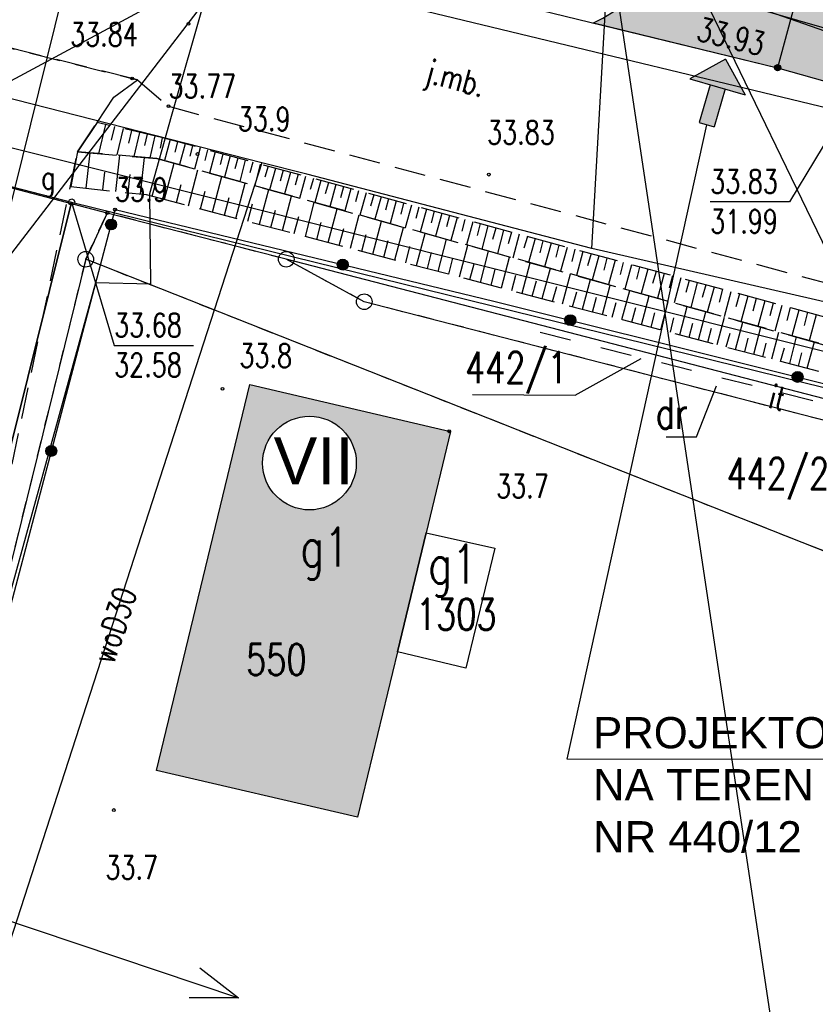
# Model space of a CAD drawing. Header units: millimetres. Extents: x 42484 to 45713, y 27065 to 28593.
# Tile 13 of 23: x 42627 to 42653, y 28419 to 28451. Entities that reach past the tile are written whole.
import ezdxf
from ezdxf.enums import TextEntityAlignment as Align

# ---------------------------------------------------------------- set-up
doc = ezdxf.new("R2010")
doc.units = ezdxf.units.MM
for name, pattern in [('1', [2, 1, -1]), ('2', [1, 0.5, -0.5]), ('424', [1.5, 1, -0.5]), ('9', [1.75, 1.25, -0.5]), ('901', [0])]:
    doc.linetypes.add(name, pattern=pattern)
for name, color, linetype in [('000_Inne__niezydentyfikowane_', 7, 'Continuous'), ('202-punkt_graniczny', 7, 'Continuous'), ('203-punkt_graniczny', 7, 'Continuous'), ('210-oznaczenie_konturu_uzytku_g', 7, 'Continuous'), ('211-numer_dzialki_ewidencyjnej', 7, 'Continuous'), ('218-kontur_uzytku_gruntowego', 7, 'Continuous'), ('219-dzialka_ewidencyjna', 7, 'Continuous'), ('312-budynek_ewidencyjny', 7, 'Continuous'), ('312-oznaczenie_budynku_ewidency', 7, 'Continuous'), ('inne', 7, 'Continuous'), ('inny_obiekt_zagospodarowania_te', 7, 'Continuous'), ('jezdnia', 7, 'Continuous'), ('jezdnia-Atr17', 7, 'Continuous'), ('kraweznik', 7, 'Continuous'), ('obudowa_ochronna_przewodu', 7, 'Continuous'), ('ogrodzenie_trwale', 7, 'Continuous'), ('pikieta_naturalna', 7, 'Continuous'), ('pikieta_naturalna-Atr2', 7, 'Continuous'), ('pikieta_sztuczna', 7, 'Continuous'), ('pikieta_sztuczna-Atr2', 7, 'Continuous'), ('przewod_elektroenergetyczny_nis', 7, 'Continuous'), ('przewod_elektroenergetyczny_pod', 7, 'Continuous'), ('przewod_gazowy', 7, 'Continuous'), ('przewod_kanalizacyjny', 7, 'Continuous'), ('przewod_telekomunikacyjny_podzi', 7, 'Continuous'), ('przewod_wodociagowy', 7, 'Continuous'), ('przewod_wodociagowy-Atr1', 7, 'Continuous'), ('rzedna-Atr2', 7, 'Continuous'), ('rzedna-Atr3', 7, 'Continuous'), ('skarpa_nieumocniona', 7, 'Continuous'), ('wlaz_do_komory_lub_kanalu_-_kwa', 7, 'Continuous'), ('zasuwa_lub_zawor-Atr17', 7, 'Continuous')]:
    doc.layers.add(name, color=color, linetype=linetype)
doc.layers.add('KAM-pro Opis Sieci Wodociągowej', color=16, linetype='Continuous', lineweight=13)
doc.layers.add('KRESKOWANIE DROGA', color=7, linetype='Continuous', lineweight=5, true_color=0x859099)
doc.styles.add('ARIAL', font='arial.ttf')
doc.styles.get("Standard").update_dxf_attribs({"font": 'arial.ttf'})
doc.styles.add('STYL_ARIAL', font='simplex', dxfattribs={"width": 0.75, "oblique": 0.1})

# ---------------------------------------------------------------- blocks, each defined once
blk = doc.blocks.new('202')
at = {"color": 0}
blk.add_circle((0, 0), 0.25, dxfattribs=at)
blk = doc.blocks.new('203')
at = {"color": 0}
blk.add_circle((0, 0), 0.05, dxfattribs=at)
blk = doc.blocks.new('PW01')
at = {"color": 7}
blk.add_polyline3d([(0.045, 0, 0), (0.0318, -0.0318, 0), (0, -0.045, 0), (-0.0318, -0.0318, 0), (-0.045, 0, 0), (-0.0318, 0.0318, 0), (0, 0.045, 0), (0.0318, 0.0318, 0), (0.045, 0, 0)], dxfattribs=at)
blk = doc.blocks.new('801')
at = {"color": 0}
for radius in [0.1, 0.09, 0.08, 0.07, 0.06, 0.05, 0.04, 0.03, 0.02, 0.01]:
    blk.add_circle((0, 0), radius, dxfattribs=at)

msp = doc.modelspace()

# ---------------------------------------------------------------- hatches: boundary and pattern name
msp.add_hatch(color=242).paths.add_polyline_path([(42649.963, 28449.614), (42648.826, 28448.98), (42650.597, 28448.476)])
at = {"transparency": 33554687}
h = msp.add_hatch(color=1, dxfattribs=at)
h.set_gradient(color1=(204, 0, 51), color2=(204, 0, 51))
h.paths.add_polyline_path([(42649.952, 28448.66), (42649.471, 28448.797), (42649.343, 28448.347), (42649.824, 28448.209)])
h.paths.add_polyline_path([(42649.809, 28448.155), (42649.824, 28448.209), (42649.343, 28448.347), (42649.323, 28448.274)])
h.paths.add_polyline_path([(42649.323, 28448.274), (42649.126, 28447.581), (42649.607, 28447.445), (42649.809, 28448.155)])
at = {"transparency": 33554585}
h = msp.add_hatch(color=1, dxfattribs=at)
h.set_gradient(color1=(228, 162, 119), color2=(228, 162, 119))
h.paths.add_polyline_path([(42640.381, 28434.446), (42641.156, 28437.666), (42641.121, 28437.651), (42641.089, 28437.665), (42641.071, 28437.708), (42634.731, 28439.196), (42633.583, 28434.436), (42637.504, 28425.494), (42638.181, 28425.336), (42639.461, 28430.636)])
h.paths.add_polyline_path([(42635.146, 28436.678, -1), (42638.146, 28436.678, -1)], flags=16)
h.paths.add_polyline_path([(42633.583, 28434.436), (42631.751, 28426.836), (42637.504, 28425.494)])
h.paths.add_polyline_path([(42635.114, 28435.183), (42638.426, 28435.183), (42638.426, 28438.274), (42635.114, 28438.274)], flags=24)
h.paths.add_polyline_path([(42634.371, 28429.636), (42636.799, 28429.636), (42636.799, 28431.136), (42634.371, 28431.136)], flags=24)
h.paths.add_polyline_path([(42635.934, 28432.531), (42637.839, 28432.531), (42637.839, 28435.031), (42635.934, 28435.031)], flags=24)
at = {"layer": 'KRESKOWANIE DROGA', "transparency": 33554508}
h = msp.add_hatch(color=256, dxfattribs=at)
h.dxf.hatch_style = 1
h.paths.add_polyline_path([(42654.393, 28470.27), (42649.449, 28471.262), (42648.928, 28463.64), (42647.431, 28463.742), (42647.159, 28459.751), (42648.019, 28459.692, -0.466949), (42645.738, 28450.779), (42651.634, 28449.338), (42655.546, 28448.236, -0.191992), (42653.143, 28451.974)])

# ---------------------------------------------------------------- linework, layer by layer
for p, q in [((42605.406, 28437.306), (42636.749, 28454.114)), ((42645.738, 28450.779), (42651.634, 28449.338)), ((42644.893, 28427.197), (42649.366, 28447.513))]:
    msp.add_line(p, q)
at = {"lineweight": 30}
for p, q in [((42649.471, 28448.797), (42649.126, 28447.581)), ((42649.952, 28448.66), (42649.607, 28447.445)), ((42649.126, 28447.581), (42649.607, 28447.445))]:
    msp.add_line(p, q, dxfattribs=at)
at = {"color": 7, "lineweight": 0}
msp.add_line((42644.893, 28427.197), (42661.126, 28427.197), dxfattribs=at)
msp.add_circle((42636.646, 28436.678), 1.5)
msp.add_arc((42643.147, 28456.191), 6, 295.5866, 35.7073)
at = {"layer": '000_Inne__niezydentyfikowane_', "color": 7}
for points in [[(42630.111, 28447.526, 0), (42629.891, 28446.586, 0)], [(42630.401, 28447.456, 0), (42630.301, 28447.016, 0)], [(42630.681, 28447.396, 0), (42630.481, 28446.546, 0)], [(42630.951, 28447.326, 0), (42630.851, 28446.926, 0)], [(42631.201, 28447.266, 0), (42631.021, 28446.496, 0)], [(42631.451, 28447.216, 0), (42631.361, 28446.846, 0)], [(42631.691, 28447.156, 0), (42631.531, 28446.456, 0)], [(42631.931, 28447.096, 0), (42631.861, 28446.766, 0)], [(42632.181, 28447.036, 0), (42632.001, 28446.366, 0)], [(42632.421, 28446.966, 0), (42632.331, 28446.636, 0)], [(42632.661, 28446.906, 0), (42632.481, 28446.236, 0)], [(42632.901, 28446.836, 0), (42632.811, 28446.506, 0)], [(42629.501, 28445.486, 0), (42629.621, 28446.616, 0)], [(42630.451, 28445.376, 0), (42630.571, 28446.536, 0)], [(42633.141, 28446.776, 0), (42632.961, 28446.096, 0)], [(42633.381, 28446.706, 0), (42633.291, 28446.366, 0)], [(42633.631, 28446.646, 0), (42633.441, 28445.966, 0)], [(42633.871, 28446.576, 0), (42633.781, 28446.236, 0)], [(42634.111, 28446.516, 0), (42633.921, 28445.836, 0)], [(42631.231, 28445.296, 0), (42631.361, 28446.466, 0)], [(42632.001, 28445.126, 0), (42632.311, 28446.286, 0)], [(42634.351, 28446.446, 0), (42634.261, 28446.106, 0)], [(42634.591, 28446.376, 0), (42634.411, 28445.696, 0)], [(42634.831, 28446.316, 0), (42634.741, 28445.976, 0)], [(42635.071, 28446.246, 0), (42634.891, 28445.566, 0)], [(42630.031, 28445.426, 0), (42630.091, 28445.996, 0)], [(42630.841, 28445.336, 0), (42630.901, 28445.916, 0)], [(42632.771, 28444.916, 0), (42633.071, 28446.066, 0)], [(42635.321, 28446.186, 0), (42635.221, 28445.836, 0)], [(42635.561, 28446.116, 0), (42635.371, 28445.426, 0)], [(42635.801, 28446.056, 0), (42635.711, 28445.706, 0)], [(42636.041, 28445.986, 0), (42635.851, 28445.296, 0)], [(42636.281, 28445.926, 0), (42636.191, 28445.576, 0)], [(42631.611, 28445.226, 0), (42631.771, 28445.806, 0)], [(42632.391, 28445.026, 0), (42632.541, 28445.596, 0)], [(42633.541, 28444.716, 0), (42633.841, 28445.856, 0)], [(42634.291, 28444.516, 0), (42634.591, 28445.646, 0)], [(42636.521, 28445.856, 0), (42636.331, 28445.156, 0)], [(42636.771, 28445.796, 0), (42636.671, 28445.436, 0)], [(42637.011, 28445.726, 0), (42636.821, 28445.026, 0)], [(42637.251, 28445.656, 0), (42637.151, 28445.306, 0)], [(42637.491, 28445.596, 0), (42637.301, 28444.886, 0)], [(42633.161, 28444.816, 0), (42633.311, 28445.386, 0)], [(42635.041, 28444.326, 0), (42635.341, 28445.436, 0)], [(42637.731, 28445.526, 0), (42637.641, 28445.176, 0)], [(42637.971, 28445.466, 0), (42637.781, 28444.756, 0)], [(42638.211, 28445.396, 0), (42638.121, 28445.046, 0)], [(42638.461, 28445.336, 0), (42638.261, 28444.616, 0)], [(42638.701, 28445.266, 0), (42638.601, 28444.906, 0)], [(42633.921, 28444.616, 0), (42634.071, 28445.186, 0)], [(42634.671, 28444.426, 0), (42634.821, 28444.986, 0)], [(42635.781, 28444.126, 0), (42636.071, 28445.226, 0)], [(42636.521, 28443.936, 0), (42636.801, 28445.026, 0)], [(42638.941, 28445.206, 0), (42638.741, 28444.486, 0)], [(42639.181, 28445.136, 0), (42639.081, 28444.776, 0)], [(42639.421, 28445.076, 0), (42639.231, 28444.346, 0)], [(42639.661, 28445.006, 0), (42639.571, 28444.646, 0)], [(42639.911, 28444.936, 0), (42639.711, 28444.216, 0)], [(42635.411, 28444.226, 0), (42635.561, 28444.776, 0)], [(42637.241, 28443.746, 0), (42637.531, 28444.826, 0)], [(42637.961, 28443.556, 0), (42638.241, 28444.626, 0)], [(42640.151, 28444.876, 0), (42640.051, 28444.506, 0)], [(42640.391, 28444.806, 0), (42640.191, 28444.076, 0)], [(42640.641, 28444.746, 0), (42640.541, 28444.376, 0)], [(42640.881, 28444.676, 0), (42640.681, 28443.946, 0)], [(42636.151, 28444.036, 0), (42636.301, 28444.576, 0)], [(42636.881, 28443.836, 0), (42637.021, 28444.386, 0)], [(42638.671, 28443.366, 0), (42638.951, 28444.426, 0)], [(42641.131, 28444.606, 0), (42641.031, 28444.246, 0)], [(42641.371, 28444.546, 0), (42641.171, 28443.806, 0)], [(42641.621, 28444.476, 0), (42641.521, 28444.106, 0)], [(42641.871, 28444.406, 0), (42641.671, 28443.666, 0)], [(42642.111, 28444.346, 0), (42642.011, 28443.966, 0)], [(42637.601, 28443.646, 0), (42637.751, 28444.186, 0)], [(42638.321, 28443.466, 0), (42638.461, 28443.996, 0)], [(42639.381, 28443.186, 0), (42639.651, 28444.226, 0)], [(42640.071, 28443.006, 0), (42640.351, 28444.036, 0)], [(42642.361, 28444.276, 0), (42642.161, 28443.526, 0)], [(42642.611, 28444.206, 0), (42642.511, 28443.836, 0)], [(42642.861, 28444.136, 0), (42642.661, 28443.386, 0)], [(42643.111, 28444.076, 0), (42643.011, 28443.696, 0)], [(42643.361, 28444.006, 0), (42643.161, 28443.246, 0)], [(42639.031, 28443.276, 0), (42639.161, 28443.806, 0)], [(42640.761, 28442.816, 0), (42641.031, 28443.846, 0)], [(42643.621, 28443.936, 0), (42643.511, 28443.556, 0)], [(42643.871, 28443.866, 0), (42643.661, 28443.106, 0)], [(42644.121, 28443.796, 0), (42644.021, 28443.416, 0)], [(42644.381, 28443.726, 0), (42644.171, 28442.966, 0)], [(42639.731, 28443.096, 0), (42639.861, 28443.616, 0)], [(42640.421, 28442.906, 0), (42640.551, 28443.426, 0)], [(42641.451, 28442.646, 0), (42641.711, 28443.656, 0)], [(42642.121, 28442.466, 0), (42642.381, 28443.466, 0)], [(42644.631, 28443.656, 0), (42644.531, 28443.276, 0)], [(42644.891, 28443.586, 0), (42644.681, 28442.826, 0)], [(42645.141, 28443.526, 0), (42645.041, 28443.136, 0)], [(42645.401, 28443.456, 0), (42645.191, 28442.686, 0)], [(42645.661, 28443.386, 0), (42645.551, 28442.996, 0)], [(42641.111, 28442.726, 0), (42641.241, 28443.236, 0)], [(42641.781, 28442.556, 0), (42641.921, 28443.056, 0)], [(42642.791, 28442.286, 0), (42643.051, 28443.276, 0)], [(42643.451, 28442.116, 0), (42643.711, 28443.096, 0)], [(42645.911, 28443.316, 0), (42645.701, 28442.536, 0)], [(42646.171, 28443.246, 0), (42646.071, 28442.856, 0)], [(42646.431, 28443.176, 0), (42646.221, 28442.396, 0)], [(42646.691, 28443.106, 0), (42646.591, 28442.716, 0)], [(42642.461, 28442.376, 0), (42642.591, 28442.876, 0)], [(42644.101, 28441.946, 0), (42644.361, 28442.916, 0)], [(42644.751, 28441.776, 0), (42645.001, 28442.736, 0)], [(42646.951, 28443.026, 0), (42646.741, 28442.246, 0)], [(42647.211, 28442.956, 0), (42647.111, 28442.566, 0)], [(42647.481, 28442.886, 0), (42647.261, 28442.106, 0)], [(42647.741, 28442.816, 0), (42647.631, 28442.426, 0)], [(42648.001, 28442.746, 0), (42647.791, 28441.956, 0)], [(42643.121, 28442.206, 0), (42643.251, 28442.696, 0)], [(42643.781, 28442.026, 0), (42643.911, 28442.516, 0)], [(42645.391, 28441.606, 0), (42645.641, 28442.556, 0)], [(42648.271, 28442.676, 0), (42648.161, 28442.276, 0)], [(42648.531, 28442.606, 0), (42648.321, 28441.806, 0)], [(42648.801, 28442.526, 0), (42648.691, 28442.136, 0)], [(42649.061, 28442.456, 0), (42648.851, 28441.656, 0)], [(42644.431, 28441.856, 0), (42644.561, 28442.336, 0)], [(42645.071, 28441.686, 0), (42645.201, 28442.166, 0)], [(42646.031, 28441.436, 0), (42646.271, 28442.376, 0)], [(42646.651, 28441.276, 0), (42646.901, 28442.206, 0)], [(42649.331, 28442.386, 0), (42649.221, 28441.986, 0)], [(42649.601, 28442.316, 0), (42649.381, 28441.516, 0)], [(42649.871, 28442.246, 0), (42649.761, 28441.836, 0)], [(42650.141, 28442.166, 0), (42649.921, 28441.366, 0)], [(42645.711, 28441.516, 0), (42645.831, 28441.996, 0)], [(42646.341, 28441.356, 0), (42646.461, 28441.826, 0)], [(42647.281, 28441.106, 0), (42647.521, 28442.036, 0)], [(42647.891, 28440.946, 0), (42648.131, 28441.856, 0)], [(42650.411, 28442.096, 0), (42650.301, 28441.686, 0)], [(42650.681, 28442.026, 0), (42650.461, 28441.206, 0)], [(42650.951, 28441.946, 0), (42650.841, 28441.546, 0)], [(42651.221, 28441.876, 0), (42651.001, 28441.056, 0)], [(42651.491, 28441.796, 0), (42651.381, 28441.396, 0)], [(42646.971, 28441.186, 0), (42647.091, 28441.656, 0)], [(42647.581, 28441.026, 0), (42647.701, 28441.486, 0)], [(42648.501, 28440.786, 0), (42648.741, 28441.696, 0)], [(42649.101, 28440.626, 0), (42649.341, 28441.526, 0)], [(42651.771, 28441.726, 0), (42651.541, 28440.906, 0)], [(42652.041, 28441.656, 0), (42651.931, 28441.246, 0)], [(42652.311, 28441.576, 0), (42652.091, 28440.756, 0)], [(42652.591, 28441.506, 0), (42652.481, 28441.086, 0)], [(42648.201, 28440.866, 0), (42648.311, 28441.326, 0)], [(42648.801, 28440.706, 0), (42648.921, 28441.156, 0)], [(42649.701, 28440.476, 0), (42649.931, 28441.356, 0)], [(42650.291, 28440.316, 0), (42650.521, 28441.196, 0)], [(42652.871, 28441.426, 0), (42652.641, 28440.596, 0)], [(42649.401, 28440.546, 0), (42649.521, 28440.996, 0)], [(42649.991, 28440.396, 0), (42650.111, 28440.836, 0)], [(42650.871, 28440.166, 0), (42651.101, 28441.036, 0)], [(42651.451, 28440.016, 0), (42651.671, 28440.866, 0)], [(42650.581, 28440.236, 0), (42650.691, 28440.676, 0)], [(42652.021, 28439.866, 0), (42652.241, 28440.716, 0)], [(42652.581, 28439.716, 0), (42652.811, 28440.556, 0)], [(42651.161, 28440.086, 0), (42651.271, 28440.516, 0)], [(42651.731, 28439.936, 0), (42651.851, 28440.366, 0)], [(42652.301, 28439.786, 0), (42652.411, 28440.206, 0)]]:
    msp.add_polyline3d(points, dxfattribs=at)
at = {"layer": '210-oznaczenie_konturu_uzytku_g', "color": 3}
msp.add_polyline3d([(42648.07, 28437.515, 0), (42649.04, 28437.515, 0), (42649.677, 28439.15, 0)], dxfattribs=at)
at = {"layer": '218-kontur_uzytku_gruntowego', "color": 3, "linetype": '2'}
for points in [[(42630.171, 28444.686, 0), (42629.481, 28443.206, 0)], [(42629.481, 28443.206, 0), (42630.171, 28444.686, 0)], [(42635.901, 28443.206, 0), (42630.171, 28444.686, 0)], [(42629.481, 28443.206, 0), (42622.431, 28414.586, 0)], [(42662.431, 28430.176, 0), (42629.481, 28443.206, 0)], [(42638.401, 28441.846, 0), (42635.901, 28443.206, 0)], [(42664.811, 28435.026, 0), (42638.401, 28441.846, 0)]]:
    msp.add_polyline3d(points, dxfattribs=at)
at = {"layer": '219-dzialka_ewidencyjna', "color": 7}
for points in [[(42630.171, 28444.686, 0), (42625.401, 28445.936, 0)], [(42630.171, 28444.686, 0), (42629.481, 28443.206, 0)], [(42635.901, 28443.206, 0), (42630.171, 28444.686, 0)], [(42629.481, 28443.206, 0), (42622.431, 28414.586, 0)], [(42662.431, 28430.176, 0), (42629.481, 28443.206, 0)], [(42664.981, 28435.656, 0), (42635.901, 28443.206, 0)], [(42638.401, 28441.846, 0), (42635.901, 28443.206, 0)], [(42664.811, 28435.026, 0), (42638.401, 28441.846, 0)]]:
    msp.add_polyline3d(points, dxfattribs=at)
at = {"layer": '312-budynek_ewidencyjny', "color": 7}
for points in [[(42631.751, 28426.836, 0), (42634.731, 28439.196, 0)], [(42634.731, 28439.196, 0), (42641.161, 28437.686, 0)], [(42641.161, 28437.686, 0), (42640.381, 28434.446, 0)], [(42639.461, 28430.636, 0), (42640.381, 28434.446, 0)], [(42640.381, 28434.446, 0), (42639.461, 28430.636, 0)], [(42640.381, 28434.446, 0), (42642.581, 28433.956, 0)], [(42642.581, 28433.956, 0), (42641.651, 28430.106, 0)], [(42639.461, 28430.636, 0), (42638.181, 28425.336, 0)], [(42641.651, 28430.106, 0), (42639.461, 28430.636, 0)], [(42638.181, 28425.336, 0), (42631.751, 28426.836, 0)]]:
    msp.add_polyline3d(points, dxfattribs=at)
at = {"layer": 'inne', "lineweight": 30}
for p, q in [((42649.963, 28449.614), (42648.826, 28448.98)), ((42649.963, 28449.614), (42650.597, 28448.476)), ((42648.826, 28448.98), (42650.597, 28448.476))]:
    msp.add_line(p, q, dxfattribs=at)
at = {"layer": 'inny_obiekt_zagospodarowania_te', "color": 7, "linetype": '1'}
msp.add_polyline3d([(42644.031, 28440.866, 0), (42659.231, 28437.066, 0), (42664.421, 28435.386, 0)], dxfattribs=at)
at = {"layer": 'jezdnia', "color": 7, "linetype": '424'}
for points in [[(42626.511, 28433.706, 0), (42629.221, 28446.646, 0), (42629.851, 28447.586, 0), (42630.381, 28448.396, 0), (42631.141, 28448.956, 0), (42630.971, 28448.996, 0), (42624.771, 28450.546, 0), (42626.121, 28449.186, 0), (42626.441, 28447.956, 0), (42623.431, 28434.206, 0), (42626.511, 28433.706, 0)], [(42624.771, 28450.546, 0), (42630.971, 28448.996, 0)], [(42630.971, 28448.996, 0), (42631.141, 28448.956, 0)], [(42631.141, 28448.956, 0), (42632.131, 28448.106, 0)], [(42632.131, 28448.106, 0), (42664.991, 28439.276, 0), (42666.731, 28437.816, 0), (42670.311, 28436.056, 0), (42671.661, 28437.576, 0), (42680.041, 28431.946, 0), (42680.261, 28432.456, 0), (42680.971, 28432.846, 0), (42681.621, 28432.946, 0), (42682.171, 28432.776, 0), (42682.431, 28434.766, 0), (42694.671, 28432.336, 0), (42695.863, 28432.059, 0)]]:
    msp.add_polyline3d(points, dxfattribs=at)
at = {"layer": 'KAM-pro Opis Sieci Wodociągowej', "color": 150, "lineweight": 25}
for p, q in [((42592.05, 28397.695), (42640.099, 28460.327)), ((42676.258, 28395.756), (42645.581, 28459.255)), ((42655.481, 28391.801), (42645.524, 28458.257))]:
    msp.add_line(p, q, dxfattribs=at)
at = {"layer": 'kraweznik', "color": 7}
for points in [[(42654.51, 28461.391, 0), (42652.703, 28453.287, 0), (42652.267, 28451.72, 0), (42651.627, 28449.34, 0)], [(42639.995, 28457.097, 0), (42639.864, 28456.567, 0), (42639.451, 28454.996, 0), (42639.158, 28453.495, 0), (42640.046, 28452.169, 0), (42651.627, 28449.34, 0), (42665.911, 28445.316, 0)]]:
    msp.add_polyline3d(points, dxfattribs=at)
at = {"layer": 'obudowa_ochronna_przewodu', "color": 30}
msp.add_polyline3d([(42634.371, 28455.326, 0), (42632.221, 28447.776, 0)], dxfattribs=at)
at = {"layer": 'obudowa_ochronna_przewodu', "color": 7}
msp.add_polyline3d([(42629.031, 28445.036, 0), (42621.321, 28414.126, 0), (42617.791, 28402.466, 0)], dxfattribs=at)
at = {"layer": 'ogrodzenie_trwale', "color": 7, "linetype": '901'}
for points in [[(42626.461, 28429.816, 0), (42630.421, 28444.796, 0)], [(42630.421, 28444.796, 0), (42642.551, 28441.866, 0), (42659.431, 28437.646, 0), (42664.711, 28435.906, 0), (42667.951, 28434.376, 0), (42670.021, 28431.866, 0), (42673.671, 28426.486, 0), (42675.641, 28422.986, 0), (42679.161, 28416.626, 0), (42680.941, 28413.146, 0)]]:
    msp.add_polyline3d(points, dxfattribs=at)
at = {"layer": 'ogrodzenie_trwale', "color": 7}
for centre, radius in [((42630.295, 28444.318), 0.175), ((42630.295, 28444.318), 0.158), ((42630.295, 28444.318), 0.14), ((42630.295, 28444.318), 0.122), ((42630.295, 28444.318), 0.105), ((42630.295, 28444.318), 0.0875), ((42630.295, 28444.318), 0.07), ((42630.295, 28444.318), 0.0525), ((42630.295, 28444.318), 0.035), ((42637.711, 28443.035), 0.175), ((42637.711, 28443.035), 0.158), ((42637.711, 28443.035), 0.14), ((42637.711, 28443.035), 0.122), ((42637.711, 28443.035), 0.105), ((42637.711, 28443.035), 0.0875), ((42637.711, 28443.035), 0.07), ((42637.711, 28443.035), 0.0525), ((42637.711, 28443.035), 0.035), ((42644.997, 28441.255), 0.175), ((42644.997, 28441.255), 0.158), ((42644.997, 28441.255), 0.14), ((42644.997, 28441.255), 0.122), ((42644.997, 28441.255), 0.105), ((42644.997, 28441.255), 0.0875), ((42644.997, 28441.255), 0.07), ((42644.997, 28441.255), 0.0525), ((42644.997, 28441.255), 0.035), ((42652.273, 28439.436), 0.175), ((42652.273, 28439.436), 0.158), ((42652.273, 28439.436), 0.14), ((42652.273, 28439.436), 0.122), ((42652.273, 28439.436), 0.105), ((42652.273, 28439.436), 0.0875), ((42652.273, 28439.436), 0.07), ((42652.273, 28439.436), 0.0525), ((42652.273, 28439.436), 0.035), ((42628.378, 28437.067), 0.175), ((42628.378, 28437.067), 0.158), ((42628.378, 28437.067), 0.14), ((42628.378, 28437.067), 0.122), ((42628.378, 28437.067), 0.105), ((42628.378, 28437.067), 0.0875), ((42628.378, 28437.067), 0.07), ((42628.378, 28437.067), 0.0525), ((42628.378, 28437.067), 0.035)]:
    msp.add_circle(centre, radius, dxfattribs=at)
at = {"layer": 'przewod_elektroenergetyczny_nis', "color": 1}
for points in [[(42620.136, 28424.329, 0), (42634.376, 28419.553, 0), (42632.791, 28419.553, 0)], [(42633.136, 28420.511, 0), (42634.37, 28419.551, 0)]]:
    msp.add_polyline3d(points, dxfattribs=at)
at = {"layer": 'przewod_elektroenergetyczny_pod', "color": 1}
msp.add_polyline3d([(42696.171, 28429.096, 0), (42696.061, 28431.976, 0), (42697.731, 28441.926, 0), (42681.491, 28447.086, 0), (42669.491, 28450.556, 0), (42660.481, 28448.496, 0), (42644.161, 28453.206, 0), (42631.511, 28456.736, 0), (42620.951, 28459.776, 0), (42621.341, 28461.626, 0), (42621.731, 28461.456, 0)], dxfattribs=at)
at = {"layer": 'przewod_gazowy', "color": 40}
for points in [[(42661.731, 28437.916, 0), (42656.261, 28439.466, 0), (42619.841, 28448.586, 0), (42601.031, 28453.256, 0), (42594.091, 28455.246, 0), (42593.771, 28454.156, 0)], [(42593.771, 28454.156, 0), (42629.031, 28445.036, 0), (42660.191, 28437.356, 0), (42663.121, 28446.476, 0), (42698.091, 28438.416, 0), (42701.579, 28437.9, 0)], [(42617.791, 28402.466, 0), (42621.321, 28414.126, 0), (42629.031, 28445.036, 0)]]:
    msp.add_polyline3d(points, dxfattribs=at)
at = {"layer": 'przewod_kanalizacyjny', "color": 34}
for points in [[(42629.271, 28453.846, 0), (42621.211, 28421.306, 0), (42617.931, 28408.346, 0), (42617.561, 28406.876, 0)], [(42629.271, 28453.846, 0), (42653.881, 28447.896, 0), (42687.661, 28438.356, 0), (42701.498, 28434.512, 0)]]:
    msp.add_polyline3d(points, dxfattribs=at)
at = {"layer": 'przewod_telekomunikacyjny_podzi', "color": 30}
for points in [[(42634.371, 28455.326, 0), (42632.221, 28447.776, 0), (42631.521, 28445.296, 0), (42631.551, 28442.406, 0), (42629.791, 28442.456, 0), (42621.371, 28411.886, 0), (42617.881, 28401.826, 0)], [(42701.685, 28442.3, 0), (42698.281, 28443.646, 0), (42692.991, 28444.906, 0), (42685.791, 28446.236, 0), (42679.981, 28447.386, 0), (42664.701, 28450.746, 0), (42662.311, 28450.906, 0), (42653.601, 28450.346, 0), (42651.131, 28451.216, 0)]]:
    msp.add_polyline3d(points, dxfattribs=at)
at = {"layer": 'przewod_wodociagowy', "color": 5}
for points in [[(42663.781, 28439.396, 0), (42645.691, 28443.546, 0), (42636.561, 28445.926, 0), (42635.121, 28446.296, 0), (42587.441, 28458.486, 0), (42579.011, 28460.806, 0), (42544.421, 28469.676, 0), (42533.641, 28472.506, 0), (42532.881, 28472.636, 0)], [(42645.691, 28443.546, 0), (42647.055, 28467.576, 0)], [(42635.121, 28446.296, 0), (42620.491, 28401.086, 0)]]:
    msp.add_polyline3d(points, dxfattribs=at)
at = {"layer": 'rzedna-Atr2', "color": 7}
for points in [[(42653.611, 28447.696, 0), (42652.011, 28445.046, 0), (42649.474, 28445.046, 0)], [(42629.031, 28445.036, 0), (42630.391, 28440.446, 0), (42632.928, 28440.446, 0)]]:
    msp.add_polyline3d(points, dxfattribs=at)
at = {"layer": 'skarpa_nieumocniona', "color": 7, "linetype": '9'}
for points in [[(42629.221, 28446.646, 0), (42631.761, 28446.436, 0), (42664.751, 28437.216, 0), (42666.991, 28436.146, 0), (42668.421, 28435.106, 0), (42671.481, 28432.056, 0), (42674.891, 28426.966, 0), (42676.791, 28423.746, 0), (42680.181, 28418.026, 0), (42682.061, 28414.496, 0), (42682.871, 28414.746, 0), (42681.981, 28417.436, 0), (42679.481, 28422.396, 0), (42675.211, 28428.626, 0), (42672.231, 28432.276, 0), (42668.771, 28435.576, 0), (42667.371, 28436.526, 0), (42665.091, 28438.116, 0), (42631.951, 28447.096, 0), (42629.851, 28447.586, 0), (42629.221, 28446.646, 0)], [(42629.221, 28446.646, 0), (42631.761, 28446.436, 0), (42664.751, 28437.216, 0), (42666.991, 28436.146, 0), (42668.421, 28435.106, 0), (42671.481, 28432.056, 0), (42674.891, 28426.966, 0), (42676.791, 28423.746, 0), (42680.181, 28418.026, 0), (42682.061, 28414.496, 0), (42682.871, 28414.746, 0), (42681.981, 28417.436, 0), (42679.481, 28422.396, 0), (42675.211, 28428.626, 0), (42672.231, 28432.276, 0), (42668.771, 28435.576, 0), (42667.371, 28436.526, 0), (42665.091, 28438.116, 0), (42631.951, 28447.096, 0), (42629.851, 28447.586, 0), (42629.221, 28446.646, 0)], [(42680.951, 28413.716, 0), (42682.061, 28414.496, 0), (42680.181, 28418.026, 0), (42676.791, 28423.746, 0), (42674.891, 28426.966, 0), (42671.481, 28432.056, 0), (42668.421, 28435.106, 0), (42666.991, 28436.146, 0), (42664.751, 28437.216, 0), (42631.761, 28446.436, 0), (42629.221, 28446.646, 0), (42629.001, 28445.536, 0), (42631.421, 28445.276, 0), (42664.601, 28436.556, 0), (42666.601, 28435.506, 0), (42668.031, 28434.646, 0), (42670.991, 28431.816, 0), (42674.351, 28426.416, 0), (42676.001, 28423.226, 0), (42679.431, 28417.356, 0), (42680.951, 28413.716, 0)], [(42680.951, 28413.716, 0), (42682.061, 28414.496, 0), (42680.181, 28418.026, 0), (42676.791, 28423.746, 0), (42674.891, 28426.966, 0), (42671.481, 28432.056, 0), (42668.421, 28435.106, 0), (42666.991, 28436.146, 0), (42664.751, 28437.216, 0), (42631.761, 28446.436, 0), (42629.221, 28446.646, 0), (42629.001, 28445.536, 0), (42631.421, 28445.276, 0), (42664.601, 28436.556, 0), (42666.601, 28435.506, 0), (42668.031, 28434.646, 0), (42670.991, 28431.816, 0), (42674.351, 28426.416, 0), (42676.001, 28423.226, 0), (42679.431, 28417.356, 0), (42680.951, 28413.716, 0)]]:
    msp.add_polyline3d(points, dxfattribs=at)
at = {"layer": 'wlaz_do_komory_lub_kanalu_-_kwa', "color": 7}
msp.add_polyline3d([(42641.869, 28438.879, 0), (42645.154, 28438.848, 0), (42647.262, 28440.026, 0)], dxfattribs=at)
at = {"layer": 'zasuwa_lub_zawor-Atr17', "color": 52}
msp.add_polyline3d([(42628.957, 28444.972, 0), (42628.931, 28445.044, 0), (42628.963, 28445.113, 0), (42629.035, 28445.139, 0), (42629.104, 28445.106, 0), (42629.13, 28445.035, 0), (42629.098, 28444.965, 0), (42629.026, 28444.939, 0), (42628.957, 28444.972, 0)], dxfattribs=at)

# ---------------------------------------------------------------- block references
at = {"layer": '202-punkt_graniczny', "color": 7}
for p in [(42629.481, 28443.206), (42635.901, 28443.206), (42638.401, 28441.846)]:
    msp.add_blockref('202', p, dxfattribs=at)
at = {"layer": '203-punkt_graniczny', "color": 7}
msp.add_blockref('203', (42630.171, 28444.686), dxfattribs=at)
at = {"layer": 'pikieta_naturalna', "color": 7}
for p in [(42633.061, 28446.576), (42630.421, 28444.796), (42633.861, 28439.056), (42641.121, 28437.696), (42630.381, 28425.566)]:
    msp.add_blockref('PW01', p, dxfattribs=at)
at = {"layer": 'pikieta_sztuczna', "color": 7}
for name, p in [('PW01', (42632.771, 28450.746)), ('801', (42651.634, 28449.338)), ('PW01', (42632.131, 28448.106))]:
    msp.add_blockref(name, p, dxfattribs=at)
at = {"layer": 'pikieta_sztuczna', "color": 7, "rotation": 180.0004199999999}
for p in [(42630.971, 28448.996), (42642.391, 28445.916)]:
    msp.add_blockref('PW01', p, dxfattribs=at)

# ---------------------------------------------------------------- texts
at = {"insert": (42635.498, 28437.502), "char_height": 1.5, "attachment_point": 1}
msp.add_mtext_dynamic_manual_height_columns('VII', width=49.94873, gutter_width=12.5, heights=[0], dxfattribs=at)
at = {"insert": (42645.729, 28428.544), "char_height": 1, "attachment_point": 1, "rotation": 359.9844, "style": 'ARIAL'}
msp.add_mtext_dynamic_manual_height_columns('PROJEKTOWANY  WJAZD\\PNA TEREN DZIAŁKI ^JNR 440/12', width=850.08319, gutter_width=12.5, heights=[0], dxfattribs=at)
at = {"layer": '210-oznaczenie_konturu_uzytku_g', "color": 3, "style": 'STYL_ARIAL', "width": 0.75}
msp.add_text('dr', height=1, dxfattribs=at).set_placement((42647.734, 28437.477), align=Align.BOTTOM_LEFT)
at = {"layer": '211-numer_dzialki_ewidencyjnej', "color": 7, "style": 'STYL_ARIAL', "width": 0.75}
msp.add_text('442/1', height=1, dxfattribs=at).set_placement((42641.633, 28438.94), align=Align.BOTTOM_LEFT)
msp.add_text('442/2', height=1, dxfattribs=at).set_placement((42650.003, 28436.842), align=Align.TOP_LEFT)
at = {"layer": '312-oznaczenie_budynku_ewidency', "color": 7, "style": 'STYL_ARIAL', "width": 0.75}
for s, height, p in [('g1', 1.25, (42636.351, 28434.614)), ('550', 1, (42634.621, 28430.886))]:
    msp.add_text(s, height=height, dxfattribs=at).set_placement(p, align=Align.TOP_LEFT)
msp.add_text('g1', height=1.25, dxfattribs=at).set_placement((42641.231, 28433.442), align=Align.MIDDLE_CENTER)
msp.add_text('1303', height=1, dxfattribs=at).set_placement((42640.061, 28431.032), align=Align.BOTTOM_LEFT)
at = {"layer": 'inny_obiekt_zagospodarowania_te', "color": 7, "style": 'STYL_ARIAL', "width": 0.75}
msp.add_text('it', height=0.75, rotation=345.963, dxfattribs=at).set_placement((42651.251, 28438.247), align=Align.BOTTOM_LEFT)
at = {"layer": 'jezdnia-Atr17', "color": 7, "style": 'STYL_ARIAL', "width": 0.75}
msp.add_text('j.mb.', height=0.75, rotation=344.958, dxfattribs=at).set_placement((42640.257, 28448.673), align=Align.BOTTOM_LEFT)
at = {"layer": 'pikieta_naturalna-Atr2', "color": 7, "style": 'STYL_ARIAL', "width": 0.75}
for s, p in [('33.9', (42634.351, 28447.098)), ('33.9', (42630.421, 28444.838)), ('33.8', (42634.401, 28439.518)), ('33.7', (42642.621, 28435.338)), ('33.7', (42630.111, 28423.128))]:
    msp.add_text(s, height=0.75, dxfattribs=at).set_placement(p, align=Align.BOTTOM_LEFT)
at = {"layer": 'pikieta_sztuczna-Atr2', "color": 7, "style": 'STYL_ARIAL', "width": 0.75}
msp.add_text('33.93', height=0.75, rotation=346.222, dxfattribs=at).set_placement((42648.946, 28450.016), align=Align.BOTTOM_LEFT)
for s, p in [('33.84', (42628.981, 28449.808)), ('33.77', (42632.131, 28448.148)), ('33.83', (42642.331, 28446.668))]:
    msp.add_text(s, height=0.75, dxfattribs=at).set_placement(p, align=Align.BOTTOM_LEFT)
at = {"layer": 'przewod_wodociagowy-Atr1', "color": 5, "style": 'STYL_ARIAL', "width": 0.75}
msp.add_text('woD30', height=0.75, rotation=72.068, dxfattribs=at).set_placement((42630.02, 28430.317), align=Align.MIDDLE_LEFT)
at = {"layer": 'rzedna-Atr2', "color": 34, "style": 'STYL_ARIAL', "width": 0.75}
msp.add_text('33.83', height=0.75, dxfattribs=at).set_placement((42649.474, 28445.095), align=Align.BOTTOM_LEFT)
at = {"layer": 'rzedna-Atr2', "color": 40, "style": 'STYL_ARIAL', "width": 0.75}
msp.add_text('33.68', height=0.75, dxfattribs=at).set_placement((42630.391, 28440.496), align=Align.BOTTOM_LEFT)
at = {"layer": 'rzedna-Atr3', "color": 34, "style": 'STYL_ARIAL', "width": 0.75}
msp.add_text('31.99', height=0.75, dxfattribs=at).set_placement((42649.474, 28443.82), align=Align.BOTTOM_LEFT)
at = {"layer": 'rzedna-Atr3', "color": 40, "style": 'STYL_ARIAL', "width": 0.75}
msp.add_text('32.58', height=0.75, dxfattribs=at).set_placement((42630.391, 28439.22), align=Align.BOTTOM_LEFT)
at = {"layer": 'zasuwa_lub_zawor-Atr17', "color": 40, "style": 'STYL_ARIAL', "width": 0.75}
msp.add_text('g', height=0.75, dxfattribs=at).set_placement((42628.056, 28445.226), align=Align.BOTTOM_LEFT)

doc.saveas('drawing.dxf')
